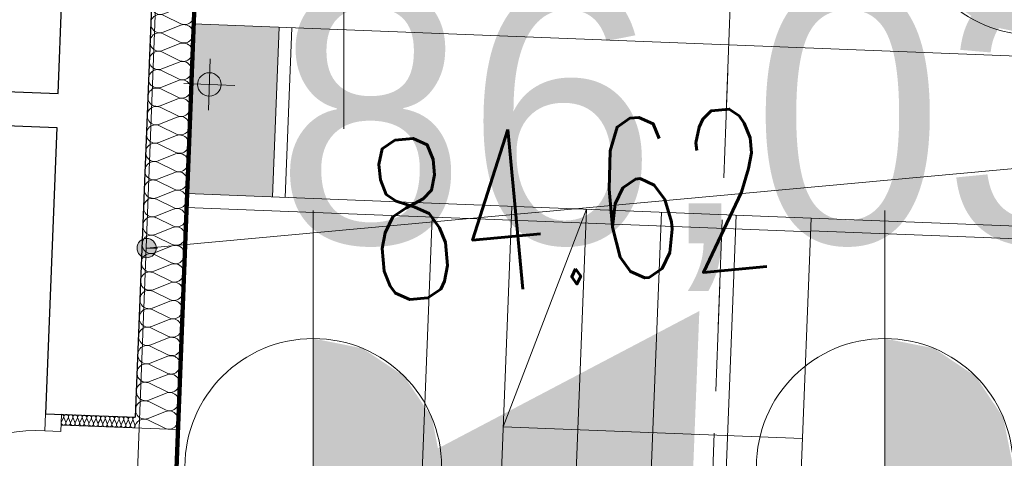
# Model space of a CAD drawing. Extents: x -134780 to 5540120, y 74663 to 5964901.
# Tile 50 of 71: x 5539592.56 to 5539597.16, y 5961348.37 to 5961350.42. Entities that reach past the tile are written whole.
import ezdxf

# ---------------------------------------------------------------- set-up
doc = ezdxf.new("R2010")
doc.units = 0
doc.header["$MEASUREMENT"] = 0
doc.set_wipeout_variables(frame=1)
doc.linetypes.add('L_0_03', pattern=[1, 0.5, -0.5])
for name, color, linetype, lineweight in [('0_Nr_Pióra__7', 7, 'Continuous', 13), ('312_budynek_ewidencyjny_Nr_Pióra__7', 7, 'Continuous', 13), ('Arch drogi_Nr_Pióra__21', 7, 'Continuous', 9), ('Arch rynny_Nr_Pióra__21', 7, 'Continuous', 9), ('Arch schody_Nr_Pióra__21', 7, 'Continuous', 9), ('Arch wyburzenia_Nr_Pióra__46', 5, 'Continuous', 13), ('arch wypelnienia_Nr_Pióra__118', 7, 'Continuous', 211), ('arch wypelnienia_Nr_Pióra__55', 214, 'Continuous', 25), ('INWENT RZĘDNE_Nr_Pióra__21', 7, 'Continuous', 9), ('INWENT.ŚCIANY_Nr_Pióra__1', 7, 'Continuous', 25), ('mapa', 7, 'Continuous', 13), ('przewod_telekomunikacyjny_podziemny_Nr_Pióra__7', 7, 'Continuous', 13), ('rzedna_Atr2_Nr_Pióra__7', 7, 'Continuous', 13), ('rzedna_Nr_Pióra__7', 7, 'Continuous', 13), ('zasuwa_lub_zawor_Nr_Pióra__7', 7, 'Continuous', 13)]:
    doc.layers.add(name, color=color, linetype=linetype, lineweight=lineweight)
for name, color, linetype, lineweight, true_color in [('217_kontur_klasyfikacyjny_Nr_Pióra__3', 7, 'Continuous', 18, 0xff6600), ('218_kontur_uzytku_gruntowego_Nr_Pióra__3', 7, 'Continuous', 18, 0xff6600), ('Arch ocieplenie_Nr_Pióra__22', 7, 'Continuous', 9, 0x7f7f7f), ('Arch okna_Nr_Pióra__4', 7, 'Continuous', 9, 0x029e21), ('arch wypelnienia_Nr_Pióra__17', 7, 'Continuous', 15, 0xdcd705)]:
    doc.layers.add(name, color=color, linetype=linetype, lineweight=lineweight, true_color=true_color)
doc.layers.add('Arch ocieplenie', color=7, linetype='Continuous')
doc.layers.add('INWENT RZĘDNE', color=7, linetype='Continuous')
doc.styles.add('GENERATED_STYLE_1', font='txt')
doc.styles.add('GENERATED_STYLE_7', font='Simplex.shx', dxfattribs={"bigfont": 'BIGFONT.SHX'})

# ---------------------------------------------------------------- blocks, each defined once
blk = doc.blocks.new('Koty wysokościowe_23', base_point=(-119908.5, 122951.6))
at = {"layer": 'INWENT RZĘDNE_Nr_Pióra__21', "linetype": 'Continuous'}
blk.add_hatch(color=256, dxfattribs=at).paths.add_polyline_path([(-119908.5, 122951.6), (-119308.5, 122951.6), (-119354.1, 123181.2), (-119484.2, 123375.9), (-119678.8, 123506), (-119908.5, 123551.6)], flags=0)
blk.add_line((-119908.5, 121751.6), (-119908.5, 124151.6), dxfattribs=at)
blk.add_circle((-119908.5, 122951.6), 600, dxfattribs=at)
at = {"layer": 'INWENT RZĘDNE_Nr_Pióra__21', "insert": (-120086.9, 123774.2), "char_height": 1200, "attachment_point": 7, "style": 'GENERATED_STYLE_1'}
blk.add_mtext('{86,03}', dxfattribs=at)
blk = doc.blocks.new('Koty wysokościowe_10', base_point=(-117237.1, 122951.6))
at = {"layer": 'INWENT RZĘDNE_Nr_Pióra__21', "linetype": 'Continuous'}
blk.add_hatch(color=256, dxfattribs=at).paths.add_polyline_path([(-117237.1, 122951.6), (-116637.1, 122951.6), (-116682.8, 123181.2), (-116812.9, 123375.9), (-117007.5, 123506), (-117237.1, 123551.6)], flags=0)
blk.add_line((-117237.1, 121751.6), (-117237.1, 124151.6), dxfattribs=at)
blk.add_circle((-117237.1, 122951.6), 600, dxfattribs=at)
blk = doc.blocks.new('Koty wysokościowe_9', base_point=(-116535.2, 125571.3))
at = {"layer": 'INWENT RZĘDNE_Nr_Pióra__21', "linetype": 'Continuous'}
blk.add_hatch(color=256, dxfattribs=at).paths.add_polyline_path([(-116535.2, 125571.3), (-117135.2, 125571.3), (-117089.5, 125341.6), (-116959.5, 125147), (-116764.8, 125016.9), (-116535.2, 124971.3)], flags=0)
blk.add_circle((-116535.2, 125571.3), 600, dxfattribs=at)
blk = doc.blocks.new('Koty wysokościowe_8', base_point=(-119766.5, 125732.9))
at = {"layer": 'INWENT RZĘDNE_Nr_Pióra__21', "linetype": 'Continuous'}
blk.add_line((-119766.5, 124532.9), (-119766.5, 126932.9), dxfattribs=at)
blk = doc.blocks.new('Izolacja cieplna 14_28', base_point=(-120740.6, 123183.3))
at = {"layer": 'Arch ocieplenie_Nr_Pióra__22', "linetype": 'Continuous'}
for p, q in [((-121076.1, 123181.5), (-121085.8, 123161.7)), ((-121066.1, 123160.9), (-121074.3, 123181.5)), ((-121054.5, 123180.7), (-121064.3, 123160.9)), ((-121044.6, 123160.1), (-121052.7, 123180.6)), ((-121033, 123179.9), (-121042.7, 123160)), ((-121023, 123159.3), (-121031.2, 123179.8)), ((-121011.4, 123179), (-121021.2, 123159.2)), ((-121001.5, 123158.4), (-121009.6, 123178.9)), ((-120989.9, 123178.2), (-120999.7, 123158.3)), ((-120979.9, 123157.6), (-120988.1, 123178.1)), ((-120968.4, 123177.3), (-120978.1, 123157.5)), ((-120958.4, 123156.7), (-120966.5, 123177.3)), ((-120946.8, 123176.5), (-120956.6, 123156.7)), ((-120936.8, 123155.9), (-120945, 123176.4)), ((-120925.3, 123175.6), (-120935, 123155.8)), ((-120915.3, 123155), (-120923.5, 123175.6)), ((-120903.7, 123174.8), (-120913.5, 123155)), ((-120893.7, 123154.2), (-120901.9, 123174.7)), ((-120882.2, 123174), (-120891.9, 123154.1)), ((-120872.2, 123153.4), (-120880.4, 123173.9)), ((-120860.6, 123173.1), (-120870.4, 123153.3)), ((-120850.6, 123152.5), (-120858.8, 123173.1)), ((-120839.1, 123172.3), (-120848.8, 123152.4)), ((-120829.1, 123151.7), (-120837.3, 123172.2)), ((-120817.5, 123171.4), (-120827.3, 123151.6)), ((-120807.6, 123150.8), (-120815.7, 123171.4)), ((-120796, 123170.6), (-120805.7, 123150.8)), ((-120786, 123150), (-120794.2, 123170.5)), ((-120774.4, 123169.8), (-120784.2, 123149.9)), ((-120764.5, 123149.1), (-120772.6, 123169.7)), ((-120752.9, 123168.9), (-120762.6, 123149.1)), ((-120742.9, 123148.3), (-120751.1, 123168.8))]:
    blk.add_line(p, q, dxfattribs=at)
for centre, start_param, end_param in [((-121085.8, 123186.2), 2.7288, 4.712389), ((-121064.2, 123185.4), 2.7288, 6.695979), ((-121042.7, 123184.5), 2.7288, 6.695979), ((-121021.1, 123183.7), 2.7288, 6.695979), ((-120999.6, 123182.8), 2.7288, 6.695979), ((-120978.1, 123182), 2.7288, 6.695979), ((-120956.5, 123181.1), 2.7288, 6.695979), ((-120935, 123180.3), 2.7288, 6.695979), ((-120913.4, 123179.5), 2.7288, 6.695979), ((-120891.9, 123178.6), 2.7288, 6.695979), ((-120870.3, 123177.8), 2.7288, 6.695979), ((-120848.8, 123176.9), 2.7288, 6.695979), ((-120827.2, 123176.1), 2.7288, 6.695979), ((-120805.7, 123175.2), 2.7288, 6.695979), ((-120784.1, 123174.4), 2.7288, 6.695979), ((-120762.6, 123173.6), 2.7288, 6.695979), ((-120741.1, 123172.7), 4.712389, 6.695979), ((-121076.1, 123157.1), 5.870392, 9.837571), ((-121054.6, 123156.2), 5.870392, 9.837571), ((-121033, 123155.4), 5.870392, 9.837571), ((-121011.5, 123154.5), 5.870392, 9.837571), ((-120990, 123153.7), 5.870392, 9.837571), ((-120968.4, 123152.9), 5.870392, 9.837571), ((-120946.9, 123152), 5.870392, 9.837571), ((-120925.3, 123151.2), 5.870392, 9.837571), ((-120903.8, 123150.3), 5.870392, 9.837571), ((-120882.2, 123149.5), 5.870392, 9.837571), ((-120860.7, 123148.6), 5.870392, 9.837571), ((-120839.1, 123147.8), 5.870392, 9.837571), ((-120817.6, 123147), 5.870392, 9.837571), ((-120796, 123146.1), 5.870392, 9.837571), ((-120774.5, 123145.3), 5.870392, 9.837571), ((-120752.9, 123144.4), 5.870392, 9.837571)]:
    blk.add_ellipse(centre, major_axis=(-10.8, 0.4), ratio=0.986338, start_param=start_param, end_param=end_param, dxfattribs=at)
blk = doc.blocks.new('Izolacja cieplna 14_1', base_point=(-120655.1, 125371.7))
at = {"layer": 'Arch ocieplenie_Nr_Pióra__22', "linetype": 'Continuous'}
for p, q in [((-120514.9, 125362.6), (-120597.1, 125329.9)), ((-120597.4, 125322.7), (-120518, 125283.7)), ((-120518.3, 125276.5), (-120600.5, 125243.8)), ((-120600.7, 125236.6), (-120521.4, 125197.6)), ((-120521.7, 125190.4), (-120603.8, 125157.7)), ((-120604.1, 125150.5), (-120524.8, 125111.5)), ((-120607.5, 125064.4), (-120528.1, 125025.5)), ((-120525, 125104.3), (-120607.2, 125071.7)), ((-120528.4, 125018.2), (-120610.5, 124985.6)), ((-120610.8, 124978.3), (-120531.5, 124939.4)), ((-120531.8, 124932.1), (-120613.9, 124899.5)), ((-120614.2, 124892.2), (-120534.9, 124853.3)), ((-120535.1, 124846), (-120617.3, 124813.4)), ((-120617.6, 124806.2), (-120538.2, 124767.2)), ((-120538.5, 124760), (-120620.6, 124727.3)), ((-120620.9, 124720.1), (-120541.6, 124681.1)), ((-120541.9, 124673.9), (-120624, 124641.2)), ((-120624.3, 124634), (-120544.9, 124595)), ((-120545.2, 124587.8), (-120627.4, 124555.1)), ((-120627.7, 124547.9), (-120548.3, 124508.9)), ((-120548.6, 124501.7), (-120630.7, 124469)), ((-120631, 124461.8), (-120551.7, 124422.8)), ((-120634.4, 124375.7), (-120555, 124336.7)), ((-120552, 124415.6), (-120634.1, 124382.9)), ((-120555.3, 124329.5), (-120637.5, 124296.9)), ((-120637.8, 124289.6), (-120558.4, 124250.7)), ((-120558.7, 124243.4), (-120640.8, 124210.8)), ((-120641.1, 124203.5), (-120561.8, 124164.6)), ((-120562.1, 124157.3), (-120644.2, 124124.7)), ((-120644.5, 124117.5), (-120565.1, 124078.5)), ((-120565.4, 124071.3), (-120647.6, 124038.6)), ((-120647.8, 124031.4), (-120568.5, 123992.4)), ((-120568.8, 123985.2), (-120650.9, 123952.5)), ((-120651.2, 123945.3), (-120571.9, 123906.3)), ((-120572.1, 123899.1), (-120654.3, 123866.4)), ((-120654.6, 123859.2), (-120575.2, 123820.2)), ((-120657.9, 123773.1), (-120578.6, 123734.1)), ((-120575.5, 123813), (-120657.7, 123780.3)), ((-120578.9, 123726.9), (-120661, 123694.2)), ((-120661.3, 123687), (-120582, 123648)), ((-120582.2, 123640.8), (-120664.4, 123608.2)), ((-120664.7, 123600.9), (-120585.3, 123562)), ((-120585.6, 123554.7), (-120667.8, 123522.1)), ((-120668, 123514.8), (-120588.7, 123475.9)), ((-120589, 123468.6), (-120671.1, 123436)), ((-120671.4, 123428.7), (-120592.1, 123389.8)), ((-120592.3, 123382.5), (-120674.5, 123349.9)), ((-120674.8, 123342.7), (-120595.4, 123303.7)), ((-120595.7, 123296.5), (-120677.8, 123263.8)), ((-120678.1, 123256.6), (-120598.8, 123217.6)), ((-120599.1, 123210.4), (-120681.2, 123177.7)), ((-120681.5, 123170.5), (-120602.2, 123131.5))]:
    blk.add_line(p, q, dxfattribs=at)
for centre, start_param, end_param in [((-120612.6, 125370), 4.712389, 6.695979), ((-120499.4, 125322.5), 5.870392, 9.837571), ((-120616, 125283.9), 2.7288, 6.695979), ((-120502.8, 125236.4), 5.870392, 9.837571), ((-120619.3, 125197.8), 2.7288, 6.695979), ((-120622.7, 125111.7), 2.7288, 6.695979), ((-120506.2, 125150.3), 5.870392, 9.837571), ((-120509.5, 125064.2), 5.870392, 9.837571), ((-120626.1, 125025.7), 2.7288, 6.695979), ((-120512.9, 124978.1), 5.870392, 9.837571), ((-120629.4, 124939.6), 2.7288, 6.695979), ((-120516.3, 124892), 5.870392, 9.837571), ((-120632.8, 124853.5), 2.7288, 6.695979), ((-120519.6, 124806), 5.870392, 9.837571), ((-120636.2, 124767.4), 2.7288, 6.695979), ((-120523, 124719.9), 5.870392, 9.837571), ((-120639.5, 124681.3), 2.7288, 6.695979), ((-120526.4, 124633.8), 5.870392, 9.837571), ((-120642.9, 124595.2), 2.7288, 6.695979), ((-120646.2, 124509.1), 2.7288, 6.695979), ((-120529.7, 124547.7), 5.870392, 9.837571), ((-120649.6, 124423), 2.7288, 6.695979), ((-120533.1, 124461.6), 5.870392, 9.837571), ((-120536.5, 124375.5), 5.870392, 9.837571), ((-120653, 124337), 2.7288, 6.695979), ((-120539.8, 124289.4), 5.870392, 9.837571), ((-120656.3, 124250.9), 2.7288, 6.695979), ((-120543.2, 124203.3), 5.870392, 9.837571), ((-120659.7, 124164.8), 2.7288, 6.695979), ((-120546.5, 124117.2), 5.870392, 9.837571), ((-120663.1, 124078.7), 2.7288, 6.695979), ((-120549.9, 124031.2), 5.870392, 9.837571), ((-120666.4, 123992.6), 2.7288, 6.695979), ((-120553.3, 123945.1), 5.870392, 9.837571), ((-120669.8, 123906.5), 2.7288, 6.695979), ((-120673.2, 123820.4), 2.7288, 6.695979), ((-120556.6, 123859), 5.870392, 9.837571), ((-120560, 123772.9), 5.870392, 9.837571), ((-120676.5, 123734.3), 2.7288, 6.695979), ((-120563.4, 123686.8), 5.870392, 9.837571), ((-120679.9, 123648.3), 2.7288, 6.695979), ((-120566.7, 123600.7), 5.870392, 9.837571), ((-120683.3, 123562.2), 2.7288, 6.695979), ((-120570.1, 123514.6), 5.870392, 9.837571), ((-120686.6, 123476.1), 2.7288, 6.695979), ((-120573.5, 123428.5), 5.870392, 9.837571), ((-120690, 123390), 2.7288, 6.695979), ((-120576.8, 123342.5), 5.870392, 9.837571), ((-120693.4, 123303.9), 2.7288, 6.695979), ((-120580.2, 123256.4), 5.870392, 9.837571), ((-120696.7, 123217.8), 2.7288, 6.695979), ((-120700.1, 123131.7), 2.7288, 4.712389), ((-120583.6, 123170.3), 5.870392, 9.837571)]:
    blk.add_ellipse(centre, major_axis=(-1.7, -43), ratio=0.987434, start_param=start_param, end_param=end_param, dxfattribs=at)
blk = doc.blocks.new('mapa')
at = {"layer": 'arch wypelnienia_Nr_Pióra__17', "linetype": 'Continuous', "lineweight": 0}
blk.add_hatch(color=252, dxfattribs=at).paths.add_polyline_path([(5539593.3648, 5961350.2891), (5539593.338, 5961349.6046), (5539593.7377, 5961349.589), (5539593.7688, 5961350.3834), (5539593.3691, 5961350.399)], flags=0)
at = {"layer": 'arch wypelnienia_Nr_Pióra__55', "linetype": 'Continuous'}
blk.add_hatch(color=252, dxfattribs=at).paths.add_polyline_path([(5539593.7428, 5961348.0072), (5539595.6459, 5961346.807), (5539595.7338, 5961349.0553)], flags=0)
at = {"layer": 'rzedna_Nr_Pióra__7', "linetype": 'Continuous'}
blk.add_hatch(color=252, dxfattribs=at).paths.add_polyline_path([(5539593.15, 5961349.305, 1), (5539593.15, 5961349.395, 1)], flags=0)
at = {"layer": '0_Nr_Pióra__7', "color": 252, "linetype": 'Continuous'}
blk.add_line((5539593.15, 5961349.35), (5539593.2, 5961349.35), dxfattribs=at)
blk.add_line((5539593.15, 5961349.35), (5539593.2, 5961349.35), dxfattribs=at)
at = {"layer": '217_kontur_klasyfikacyjny_Nr_Pióra__3', "color": 252, "linetype": 'L_0_03', "flags": 128}
blk.add_lwpolyline([(5539595.99, 5961353.48), (5539595.25, 5961333.69)], dxfattribs=at)
at = {"layer": '218_kontur_uzytku_gruntowego_Nr_Pióra__3', "color": 252, "linetype": 'L_0_03', "flags": 128}
for points in [[(5539595.25, 5961333.69), (5539595.99, 5961353.48)], [(5539595.99, 5961353.48), (5539595.25, 5961333.69)]]:
    blk.add_lwpolyline(points, dxfattribs=at)
at = {"layer": '312_budynek_ewidencyjny_Nr_Pióra__7', "color": 252, "linetype": 'Continuous'}
blk.add_line((5539593.31, 5961353.51), (5539592.23, 5961325.88), dxfattribs=at)
at = {"layer": 'Arch drogi_Nr_Pióra__21', "linetype": 'Continuous'}
for p, q in [((5539593.7377, 5961349.589), (5539593.7688, 5961350.3834)), ((5539593.7977, 5961349.5866), (5539593.8287, 5961350.381)), ((5539596.2558, 5961349.4905), (5539597.5148, 5961349.4413)), ((5539596.2534, 5961349.4306), (5539597.4525, 5961349.3837))]:
    blk.add_line(p, q, dxfattribs=at)
at = {"layer": 'Arch okna_Nr_Pióra__4', "color": 252, "linetype": 'Continuous'}
for p, q in [((5539592.6742, 5961348.4947), (5539592.6773, 5961348.5746)), ((5539592.7491, 5961348.4917), (5539592.7522, 5961348.5717)), ((5539592.6742, 5961348.4947), (5539592.7491, 5961348.4917))]:
    blk.add_line(p, q, dxfattribs=at)
blk.add_arc((5539592.639, 5961347.5954), 0.9, 87.7616, 177.7616, dxfattribs=at)
at = {"layer": 'Arch rynny_Nr_Pióra__21', "color": 252, "linetype": 'Continuous'}
for p, q in [((5539593.4384, 5961349.996), (5539593.4477, 5961350.2358)), ((5539593.3232, 5961350.1206), (5539593.563, 5961350.1112))]:
    blk.add_line(p, q, dxfattribs=at)
blk.add_circle((5539593.4431, 5961350.1159), 0.055, dxfattribs=at)
at = {"layer": 'Arch schody_Nr_Pióra__21', "color": 252, "linetype": 'Continuous'}
for p, q in [((5539593.3691, 5961350.399), (5539597.4559, 5961350.2392)), ((5539593.338, 5961349.6046), (5539596.2558, 5961349.4905)), ((5539593.3355, 5961349.5396), (5539596.2532, 5961349.4256)), ((5539594.8569, 5961349.5452), (5539594.7762, 5961347.4818)), ((5539594.4846, 5961349.4947), (5539594.4065, 5961347.4962)), ((5539594.8165, 5961348.5135), (5539595.2066, 5961349.5315)), ((5539595.2066, 5961349.5315), (5539595.1259, 5961347.4681)), ((5539595.5563, 5961349.5179), (5539595.4757, 5961347.4545)), ((5539595.9061, 5961349.5042), (5539595.8254, 5961347.4408)), ((5539596.2558, 5961349.4905), (5539596.1751, 5961347.4271)), ((5539596.2155, 5961348.4588), (5539594.8165, 5961348.5135))]:
    blk.add_line(p, q, dxfattribs=at)
at = {"layer": 'Arch wyburzenia_Nr_Pióra__46', "color": 252, "linetype": 'Continuous'}
for p, q in [((5539593.3823, 5961350.7387), (5539593.2949, 5961348.5004)), ((5539593.2949, 5961348.5004), (5539592.7503, 5961348.5217))]:
    blk.add_line(p, q, dxfattribs=at)
at = {"layer": 'arch wypelnienia_Nr_Pióra__118', "linetype": 'Continuous', "flags": 128}
blk.add_lwpolyline([(5539579.0885, 5961327.109), (5539579.0561, 5961326.2796), (5539592.7057, 5961325.7461), (5539592.7381, 5961326.5754), (5539592.4383, 5961326.5872), (5539592.7312, 5961334.0814), (5539592.8773, 5961337.8086), (5539594.9154, 5961337.7289), (5539595.0573, 5961341.3599), (5539593.023, 5961341.4356), (5539593.4687, 5961352.947), (5539593.7684, 5961352.9353), (5539593.7872, 5961353.415), (5539593.2876, 5961353.4345), (5539593.2905, 5961353.5105), (5539586.99, 5961353.68), (5539586.89, 5961350.36), (5539580.53, 5961350.62), (5539580.5363, 5961350.8085), (5539580.0155, 5961350.8259), (5539579.9968, 5961350.3462), (5539580.2966, 5961350.3345), (5539579.3883, 5961327.0973)], close=True, dxfattribs=at)
at = {"layer": 'INWENT.ŚCIANY_Nr_Pióra__1', "color": 252, "linetype": 'Continuous'}
for p, q in [((5539592.7359, 5961350.0735), (5539592.7609, 5961350.713)), ((5539593.1805, 5961350.6966), (5539593.1493, 5961349.8972)), ((5539592.2063, 5961350.0942), (5539592.7359, 5961350.0735)), ((5539592.2, 5961349.9343), (5539592.7296, 5961349.9136)), ((5539592.7296, 5961349.9136), (5539592.6773, 5961348.5746)), ((5539593.1493, 5961349.8972), (5539593.097, 5961348.5582)), ((5539592.6773, 5961348.5746), (5539593.097, 5961348.5582))]:
    blk.add_line(p, q, dxfattribs=at)
at = {"layer": 'przewod_telekomunikacyjny_podziemny_Nr_Pióra__7', "color": 252, "linetype": 'Continuous', "flags": 128}
blk.add_lwpolyline([(5539621.97, 5961383.07), (5539614.45, 5961381.26), (5539615.68, 5961372.42), (5539616.21, 5961367.74), (5539615.03, 5961364.46), (5539609.12, 5961363.45), (5539607.72, 5961350.69), (5539593.15, 5961349.35)], dxfattribs=at)
at = {"layer": 'rzedna_Nr_Pióra__7', "color": 252, "linetype": 'Continuous'}
blk.add_circle((5539593.15, 5961349.35), 0.045, dxfattribs=at)
at = {"layer": 'Arch ocieplenie', "color": 252, "linetype": 'Continuous', "lineweight": 9, "xscale": 0.001, "yscale": 0.001, "zscale": 0.001}
for name, p in [('Izolacja cieplna 14_1', (5539593.1825, 5961350.7465)), ('Izolacja cieplna 14_28', (5539593.097, 5961348.5582))]:
    blk.add_blockref(name, p, dxfattribs=at)
at = {"layer": 'INWENT RZĘDNE', "color": 252, "xscale": 0.001, "yscale": 0.001, "zscale": 0.001}
for name, p in [('Koty wysokościowe_8', (5539594.0711, 5961351.1078)), ('Koty wysokościowe_9', (5539597.3024, 5961350.9461)), ('Koty wysokościowe_10', (5539596.6005, 5961348.3265)), ('Koty wysokościowe_23', (5539593.9291, 5961348.3265))]:
    blk.add_blockref(name, p, dxfattribs=at)
at = {"layer": 'rzedna_Atr2_Nr_Pióra__7', "color": 252, "linetype": 'Continuous', "insert": (5539594.1417, 5961349.8398), "char_height": 0.75, "attachment_point": 1, "rotation": 5.3, "style": 'GENERATED_STYLE_7'}
blk.add_mtext('{\\W0.660000x;84.62}', dxfattribs=at)

msp = doc.modelspace()

# ---------------------------------------------------------------- block references
at = {"layer": 'mapa', "color": 4, "lineweight": 40}
msp.add_blockref('mapa', (0, 0), dxfattribs=at)

# ---------------------------------------------------------------- next in the draw order: wipeouts: each hides what was drawn before it
msp.add_wipeout([(5539444.713, 5961266.9628), (5539444.713, 5961415.4628), (5539654.713, 5961415.4628), (5539651.713, 5961412.4128), (5539457.213, 5961412.4128), (5539457.213, 5961270.0128), (5539651.713, 5961270.0128), (5539654.713, 5961266.9628)]).dxf.layer = 'zasuwa_lub_zawor_Nr_Pióra__7'

doc.saveas('drawing.dxf')
